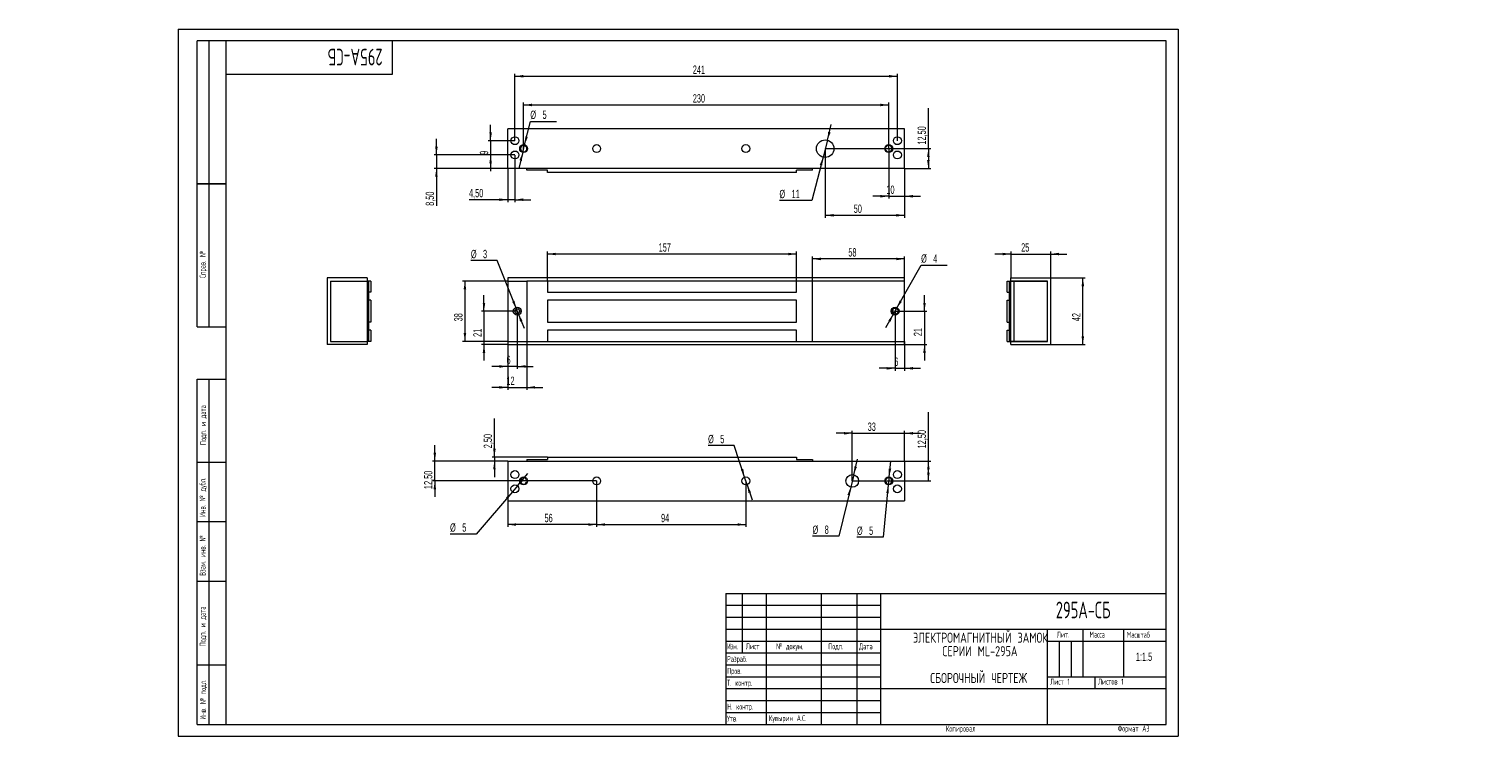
# Model space of a CAD drawing. Header units: millimetres. Extents: x -63 to 548, y -3 to 297.
import ezdxf

# ---------------------------------------------------------------- set-up
doc = ezdxf.new("R2010")
doc.units = ezdxf.units.MM
doc.layers.add('ОСЕВЫЕ', color=7, linetype='Continuous')
doc.styles.add('SLDTEXTSTYLE0', font='TXT', dxfattribs={"width": 0.605})
doc.styles.add('SLDTEXTSTYLE1', font='TXT', dxfattribs={"width": 0.605, "bigfont": 'bigfont'})
doc.styles.add('SLDTEXTSTYLE2', font='TXT', dxfattribs={"width": 0.55152, "bigfont": 'bigfont'})
doc.styles.add('SLDTEXTSTYLE3', font='TXT', dxfattribs={"width": 0.7, "bigfont": 'bigfont'})
doc.dimstyles.new('SLDDIMSTYLE0', dxfattribs={"dimtxt": 3.5, "dimasz": 3.5, "dimexe": 0, "dimexo": 0.0625, "dimgap": 0.875, "dimtad": 2, "dimlfac": 1.5, "dimrnd": 1e-09, "dimzin": 12, "dimdsep": 46, "dimtxsty": 'SLDTEXTSTYLE0', "dimsah": 1, "dimcen": 0.09, "dimadec": 0, "dimazin": 3, "dimtfac": 1, "dimtdec": 3, "dimtmove": 0, "dimatfit": 0, "dimfxl": 0, "dimfrac": 2, "dimtolj": 1, "dimtzin": 12, "dimarcsym": 0})
doc.dimstyles.new('SLDDIMSTYLE1', dxfattribs={"dimtxt": 3.5, "dimasz": 3.5, "dimexe": 0, "dimexo": 0.0625, "dimgap": 0.875, "dimtad": 2, "dimlfac": 1.5, "dimrnd": 1e-09, "dimzin": 12, "dimdsep": 46, "dimtxsty": 'SLDTEXTSTYLE0', "dimsah": 1, "dimcen": 0.09, "dimadec": 0, "dimazin": 3, "dimtfac": 1, "dimtdec": 3, "dimtofl": 0, "dimtmove": 0, "dimatfit": 3, "dimfxl": 0, "dimfrac": 2, "dimtolj": 1, "dimtzin": 12, "dimarcsym": 0})
doc.dimstyles.new('SLDDIMSTYLE2', dxfattribs={"dimtxt": 3.5, "dimasz": 3.5, "dimexe": 0, "dimexo": 0.0625, "dimgap": 0.875, "dimtad": 0, "dimtih": 1, "dimtoh": 1, "dimlfac": 1.5, "dimrnd": 1e-09, "dimzin": 12, "dimdsep": 46, "dimtxsty": 'SLDTEXTSTYLE0', "dimsah": 1, "dimcen": 0, "dimadec": 0, "dimazin": 3, "dimtfac": 1, "dimtdec": 3, "dimtmove": 0, "dimatfit": 3, "dimfxl": 0, "dimfrac": 2, "dimtolj": 1, "dimtzin": 12, "dimarcsym": 0})

# ---------------------------------------------------------------- blocks, each defined once
blk = doc.blocks.new('SW_NOTE_0')
at = {"color": 0, "linetype": 'Continuous', "lineweight": 0, "attachment_point": 2, "style": 'SLDTEXTSTYLE3'}
for s, insert, char_height in [('\\M+1845E\\M+1844C\\M+18445\\M+1844B\\M+18453\\M+18451\\M+1844F\\M+1844D\\M+18440\\M+18443\\M+1844E\\M+18449\\M+18453\\M+1844E\\M+1845C\\M+1844A \\M+18448\\M+18440\\M+1844D\\M+1844F\\M+1844B', (29.57, 5.46), 4.23333), ('\\M+18452\\M+18445\\M+18451\\M+18449\\M+18449 ML-295\\M+18440', (29.37, -0.19), 4.2333), ('\\M+18452\\M+18441\\M+1844F\\M+18451\\M+1844F\\M+18458\\M+1844E\\M+1845C\\M+1844A \\M+18458\\M+18445\\M+18451\\M+18453\\M+18445\\M+18447', (28.83, -11.48), 4.23333)]:
    blk.add_mtext(s, dxfattribs=dict(at, insert=insert, char_height=char_height))
blk = doc.blocks.new('_D')
at = {"color": 7, "linetype": 'Continuous', "lineweight": 0}
for p, q in [((138.41, 165.85), (138.41, 145.53)), ((146.41, 165.85), (146.41, 145.53)), ((138.41, 146.53), (131.68, 146.53)), ((138.41, 146.53), (146.41, 146.53)), ((146.41, 146.53), (153.14, 146.53))]:
    blk.add_line(p, q, dxfattribs=at)
for points in [[(138.41, 146.53), (134.91, 147.06), (134.91, 145.99)], [(146.41, 146.53), (149.91, 145.99), (149.91, 147.06)]]:
    blk.add_solid(points, dxfattribs=at)
at = {"color": 7, "linetype": 'Continuous', "lineweight": 0, "insert": (137.83, 151.04, -9.1), "char_height": 3.5, "attachment_point": 1, "style": 'SLDTEXTSTYLE0'}
blk.add_mtext('12', dxfattribs=at)
blk = doc.blocks.new('_D_1')
at = {"color": 7, "linetype": 'Continuous', "lineweight": 0}
for p, q in [((138.4, 191.19), (119.41, 191.19)), ((120.41, 191.19), (120.41, 165.86)), ((138.4, 165.86), (119.41, 165.86))]:
    blk.add_line(p, q, dxfattribs=at)
for points in [[(120.41, 191.19), (119.87, 187.69), (120.95, 187.69)], [(120.41, 165.86), (120.95, 169.36), (119.87, 169.36)]]:
    blk.add_solid(points, dxfattribs=at)
at = {"color": 7, "linetype": 'Continuous', "lineweight": 0, "insert": (115.9, 174.24, -9.1), "char_height": 3.5, "attachment_point": 1, "rotation": 90, "style": 'SLDTEXTSTYLE0'}
blk.add_mtext('38', dxfattribs=at)
blk = doc.blocks.new('_D_2')
at = {"color": 7, "linetype": 'Continuous', "lineweight": 0}
for p, q in [((142.41, 178.52), (142.41, 154.32)), ((138.41, 165.85), (138.41, 154.32)), ((138.41, 155.32), (131.68, 155.32)), ((142.41, 155.32), (138.41, 155.32)), ((142.41, 155.32), (149.14, 155.32))]:
    blk.add_line(p, q, dxfattribs=at)
for points in [[(138.41, 155.32), (134.91, 155.86), (134.91, 154.78)], [(142.41, 155.32), (145.91, 154.78), (145.91, 155.86)]]:
    blk.add_solid(points, dxfattribs=at)
at = {"color": 7, "linetype": 'Continuous', "lineweight": 0, "insert": (137.87, 159.83, -9.1), "char_height": 3.5, "attachment_point": 1, "style": 'SLDTEXTSTYLE0'}
blk.add_mtext('6', dxfattribs=at)
blk = doc.blocks.new('_D_3')
at = {"color": 7, "linetype": 'Continuous', "lineweight": 0}
for p, q in [((128.41, 178.53), (128.41, 185.26)), ((142.4, 178.53), (127.41, 178.53)), ((128.41, 178.53), (128.41, 164.53)), ((138.4, 164.53), (127.41, 164.53)), ((128.41, 164.53), (128.41, 157.79))]:
    blk.add_line(p, q, dxfattribs=at)
for points in [[(128.41, 178.53), (128.95, 182.03), (127.87, 182.03)], [(128.41, 164.53), (127.87, 161.03), (128.95, 161.03)]]:
    blk.add_solid(points, dxfattribs=at)
at = {"color": 7, "linetype": 'Continuous', "lineweight": 0, "insert": (123.9, 167.71, -9.1), "char_height": 3.5, "attachment_point": 1, "rotation": 90, "style": 'SLDTEXTSTYLE0'}
blk.add_mtext('21', dxfattribs=at)
blk = doc.blocks.new('_D_4')
at = {"color": 7, "linetype": 'Continuous', "lineweight": 0}
for p, q in [((155.08, 191.2), (155.08, 203.53)), ((259.74, 202.53), (155.08, 202.53)), ((259.74, 191.2), (259.74, 203.53))]:
    blk.add_line(p, q, dxfattribs=at)
for points in [[(155.08, 202.53), (158.58, 201.99), (158.58, 203.06)], [(259.74, 202.53), (256.24, 203.06), (256.24, 201.99)]]:
    blk.add_solid(points, dxfattribs=at)
at = {"color": 7, "linetype": 'Continuous', "lineweight": 0, "insert": (201.79, 207.04, -9.1), "char_height": 3.5, "attachment_point": 1, "style": 'SLDTEXTSTYLE0'}
blk.add_mtext('157', dxfattribs=at)
blk = doc.blocks.new('_D_5')
at = {"color": 7, "linetype": 'Continuous', "lineweight": 0}
for p, q in [((266.41, 191.2), (266.41, 201.47)), ((305.08, 200.47), (266.41, 200.47)), ((305.08, 191.2), (305.08, 201.47))]:
    blk.add_line(p, q, dxfattribs=at)
for points in [[(266.41, 200.47), (269.91, 199.93), (269.91, 201)], [(305.08, 200.47), (301.58, 201), (301.58, 199.93)]]:
    blk.add_solid(points, dxfattribs=at)
at = {"color": 7, "linetype": 'Continuous', "lineweight": 0, "insert": (281.46, 204.98, -9.1), "char_height": 3.5, "attachment_point": 1, "style": 'SLDTEXTSTYLE0'}
blk.add_mtext('58', dxfattribs=at)
blk = doc.blocks.new('_D_6')
at = {"color": 7, "linetype": 'Continuous', "lineweight": 0}
for p, q in [((301.08, 178.52), (301.08, 153.53)), ((305.08, 165.85), (305.08, 153.53)), ((301.08, 154.53), (294.34, 154.53)), ((301.08, 154.53), (305.08, 154.53)), ((305.08, 154.53), (311.81, 154.53))]:
    blk.add_line(p, q, dxfattribs=at)
for points in [[(301.08, 154.53), (297.58, 155.06), (297.58, 153.99)], [(305.08, 154.53), (308.58, 153.99), (308.58, 155.06)]]:
    blk.add_solid(points, dxfattribs=at)
at = {"color": 7, "linetype": 'Continuous', "lineweight": 0, "insert": (300.73, 159.04, -9.1), "char_height": 3.5, "attachment_point": 1, "style": 'SLDTEXTSTYLE0'}
blk.add_mtext('6', dxfattribs=at)
blk = doc.blocks.new('_D_7')
at = {"color": 7, "linetype": 'Continuous', "lineweight": 0}
for p, q in [((313.44, 178.53), (313.44, 185.26)), ((301.09, 178.53), (314.44, 178.53)), ((313.44, 178.53), (313.44, 164.53)), ((305.09, 164.53), (314.44, 164.53)), ((313.44, 164.53), (313.44, 157.79))]:
    blk.add_line(p, q, dxfattribs=at)
for points in [[(313.44, 178.53), (313.98, 182.03), (312.9, 182.03)], [(313.44, 164.53), (312.9, 161.03), (313.98, 161.03)]]:
    blk.add_solid(points, dxfattribs=at)
at = {"color": 7, "linetype": 'Continuous', "lineweight": 0, "insert": (308.93, 168.04, -9.1), "char_height": 3.5, "attachment_point": 1, "rotation": 90, "style": 'SLDTEXTSTYLE0'}
blk.add_mtext('21', dxfattribs=at)
blk = doc.blocks.new('_D_8')
at = {"color": 7, "linetype": 'Continuous', "lineweight": 0}
for p, q in [((133.9, 199.75), (122.92, 199.75)), ((142.04, 179.45), (133.9, 199.75)), ((142.78, 177.6), (142.04, 179.45)), ((142.78, 177.6), (145.28, 171.35))]:
    blk.add_line(p, q, dxfattribs=at)
for points in [[(142.04, 179.45), (141.23, 182.9), (140.23, 182.5)], [(142.78, 177.6), (143.58, 174.15), (144.58, 174.55)]]:
    blk.add_solid(points, dxfattribs=at)
at = {"color": 7, "linetype": 'Continuous', "lineweight": 0, "char_height": 3.5, "attachment_point": 1, "style": 'SLDTEXTSTYLE0'}
for s, insert in [('%%c', (122.92, 204.27, -9.1)), ('3', (128.02, 204.28, -9.1))]:
    blk.add_mtext(s, dxfattribs=dict(at, insert=insert))
blk = doc.blocks.new('_D_9')
at = {"color": 7, "linetype": 'Continuous', "lineweight": 0}
for p, q in [((301.73, 179.69), (312.02, 197.87)), ((312.02, 197.87), (323.01, 197.87)), ((300.42, 177.37), (297.1, 171.51)), ((300.42, 177.37), (301.73, 179.69))]:
    blk.add_line(p, q, dxfattribs=at)
for points in [[(300.42, 177.37), (298.23, 174.58), (299.16, 174.05)], [(301.73, 179.69), (303.92, 182.47), (302.99, 183)]]:
    blk.add_solid(points, dxfattribs=at)
at = {"color": 7, "linetype": 'Continuous', "lineweight": 0, "char_height": 3.5, "attachment_point": 1, "style": 'SLDTEXTSTYLE0'}
for s, insert in [('%%c', (312.03, 202.39, -9.1)), ('4', (317.13, 202.4, -9.1))]:
    blk.add_mtext(s, dxfattribs=dict(at, insert=insert))
blk = doc.blocks.new('_D_10')
at = {"color": 7, "linetype": 'Continuous', "lineweight": 0}
for p, q in [((108.43, 244.12), (108.43, 250.85)), ((141.4, 244.12), (107.43, 244.12)), ((138.4, 238.46), (107.43, 238.46)), ((108.43, 244.12), (108.43, 238.46)), ((108.43, 238.46), (108.43, 222.78))]:
    blk.add_line(p, q, dxfattribs=at)
for points in [[(108.43, 244.12), (108.97, 247.62), (107.89, 247.62)], [(108.43, 238.46), (107.89, 234.96), (108.97, 234.96)]]:
    blk.add_solid(points, dxfattribs=at)
at = {"color": 7, "linetype": 'Continuous', "lineweight": 0, "insert": (103.92, 222.78, 0.07), "char_height": 3.5, "attachment_point": 1, "rotation": 90, "style": 'SLDTEXTSTYLE0'}
blk.add_mtext('8,50', dxfattribs=at)
blk = doc.blocks.new('_D_11')
at = {"color": 7, "linetype": 'Continuous', "lineweight": 0}
for p, q in [((138.41, 238.45), (138.41, 224.35)), ((141.41, 244.11), (141.41, 224.35)), ((138.41, 225.35), (122.13, 225.35)), ((141.41, 225.35), (138.41, 225.35)), ((141.41, 225.35), (148.14, 225.35))]:
    blk.add_line(p, q, dxfattribs=at)
for points in [[(138.41, 225.35), (134.91, 225.89), (134.91, 224.81)], [(141.41, 225.35), (144.91, 224.81), (144.91, 225.89)]]:
    blk.add_solid(points, dxfattribs=at)
at = {"color": 7, "linetype": 'Continuous', "lineweight": 0, "insert": (122.13, 229.86, 0.07), "char_height": 3.5, "attachment_point": 1, "style": 'SLDTEXTSTYLE0'}
blk.add_mtext('4,50', dxfattribs=at)
blk = doc.blocks.new('_D_12')
at = {"color": 7, "linetype": 'Continuous', "lineweight": 0}
for p, q in [((131.2, 250.12), (131.2, 256.85)), ((141.4, 250.12), (130.2, 250.12)), ((131.2, 250.12), (131.2, 244.12)), ((141.4, 244.12), (130.2, 244.12)), ((131.2, 244.12), (131.2, 237.39))]:
    blk.add_line(p, q, dxfattribs=at)
for points in [[(131.2, 250.12), (131.74, 253.62), (130.66, 253.62)], [(131.2, 244.12), (130.66, 240.62), (131.74, 240.62)]]:
    blk.add_solid(points, dxfattribs=at)
at = {"color": 7, "linetype": 'Continuous', "lineweight": 0, "insert": (126.69, 244.24, 0.07), "char_height": 3.5, "attachment_point": 1, "rotation": 90, "style": 'SLDTEXTSTYLE0'}
blk.add_mtext('9', dxfattribs=at)
blk = doc.blocks.new('_D_13')
at = {"color": 7, "linetype": 'Continuous', "lineweight": 0}
for p, q in [((141.41, 250.13), (141.41, 278.18)), ((141.41, 277.18), (302.08, 277.18)), ((302.08, 250.13), (302.08, 278.18))]:
    blk.add_line(p, q, dxfattribs=at)
for points in [[(141.41, 277.18), (144.91, 276.65), (144.91, 277.72)], [(302.08, 277.18), (298.58, 277.72), (298.58, 276.65)]]:
    blk.add_solid(points, dxfattribs=at)
at = {"color": 7, "linetype": 'Continuous', "lineweight": 0, "insert": (216.13, 281.7, 0.07), "char_height": 3.5, "attachment_point": 1, "style": 'SLDTEXTSTYLE0'}
blk.add_mtext('241', dxfattribs=at)
blk = doc.blocks.new('_D_14')
at = {"color": 7, "linetype": 'Continuous', "lineweight": 0}
for p, q in [((298.41, 246.78), (298.41, 225.79)), ((305.08, 238.45), (305.08, 225.79)), ((298.41, 226.79), (291.68, 226.79)), ((298.41, 226.79), (305.08, 226.79)), ((305.08, 226.79), (311.81, 226.79))]:
    blk.add_line(p, q, dxfattribs=at)
for points in [[(298.41, 226.79), (294.91, 227.33), (294.91, 226.25)], [(305.08, 226.79), (308.58, 226.25), (308.58, 227.33)]]:
    blk.add_solid(points, dxfattribs=at)
at = {"color": 7, "linetype": 'Continuous', "lineweight": 0, "insert": (297.43, 231.3, 0.07), "char_height": 3.5, "attachment_point": 1, "style": 'SLDTEXTSTYLE0'}
blk.add_mtext('10', dxfattribs=at)
blk = doc.blocks.new('_D_15')
at = {"color": 7, "linetype": 'Continuous', "lineweight": 0}
for p, q in [((271.74, 246.78), (271.74, 217.79)), ((305.08, 238.45), (305.08, 217.79)), ((271.74, 218.79), (305.08, 218.79))]:
    blk.add_line(p, q, dxfattribs=at)
for points in [[(271.74, 218.79), (275.24, 218.25), (275.24, 219.33)], [(305.08, 218.79), (301.58, 219.33), (301.58, 218.25)]]:
    blk.add_solid(points, dxfattribs=at)
at = {"color": 7, "linetype": 'Continuous', "lineweight": 0, "insert": (283.72, 223.3, 0.07), "char_height": 3.5, "attachment_point": 1, "style": 'SLDTEXTSTYLE0'}
blk.add_mtext('50', dxfattribs=at)
blk = doc.blocks.new('_D_16')
at = {"color": 7, "linetype": 'Continuous', "lineweight": 0}
for p, q in [((315.08, 246.79), (315.08, 263.73)), ((271.75, 246.79), (316.08, 246.79)), ((315.08, 246.79), (315.08, 238.46)), ((305.09, 238.46), (316.08, 238.46))]:
    blk.add_line(p, q, dxfattribs=at)
for points in [[(315.08, 246.79), (314.54, 243.29), (315.61, 243.29)], [(315.08, 238.46), (315.61, 241.96), (314.54, 241.96)]]:
    blk.add_solid(points, dxfattribs=at)
at = {"color": 7, "linetype": 'Continuous', "lineweight": 0, "insert": (310.56, 248.49, 0.07), "char_height": 3.5, "attachment_point": 1, "rotation": 90, "style": 'SLDTEXTSTYLE0'}
blk.add_mtext('12,50', dxfattribs=at)
blk = doc.blocks.new('_D_17')
at = {"color": 7, "linetype": 'Continuous', "lineweight": 0}
for p, q in [((145.08, 246.8), (145.08, 266.12)), ((145.08, 265.12), (298.41, 265.12)), ((298.41, 246.8), (298.41, 266.12))]:
    blk.add_line(p, q, dxfattribs=at)
for points in [[(145.08, 265.12), (148.58, 264.59), (148.58, 265.66)], [(298.41, 265.12), (294.91, 265.66), (294.91, 264.59)]]:
    blk.add_solid(points, dxfattribs=at)
at = {"color": 7, "linetype": 'Continuous', "lineweight": 0, "insert": (216.13, 269.64, 0.07), "char_height": 3.5, "attachment_point": 1, "style": 'SLDTEXTSTYLE0'}
blk.add_mtext('230', dxfattribs=at)
blk = doc.blocks.new('_D_18')
at = {"color": 7, "linetype": 'Continuous', "lineweight": 0}
for p, q in [((272.65, 250.34), (274.31, 256.87)), ((272.65, 250.34), (270.84, 243.24)), ((270.84, 243.24), (266.18, 224.96)), ((266.18, 224.96), (252.52, 224.96))]:
    blk.add_line(p, q, dxfattribs=at)
for points in [[(272.65, 250.34), (274.03, 253.6), (272.99, 253.87)], [(270.84, 243.24), (269.45, 239.98), (270.49, 239.71)]]:
    blk.add_solid(points, dxfattribs=at)
at = {"color": 7, "linetype": 'Continuous', "lineweight": 0, "char_height": 3.5, "attachment_point": 1, "style": 'SLDTEXTSTYLE0'}
for s, insert in [('%%c', (252.52, 229.48, 0.07)), ('11', (257.63, 229.49, 0.07))]:
    blk.add_mtext(s, dxfattribs=dict(at, insert=insert))
blk = doc.blocks.new('_D_19')
at = {"color": 7, "linetype": 'Continuous', "lineweight": 0}
for p, q in [((145.47, 248.41), (147.9, 258.25)), ((147.9, 258.25), (158.89, 258.25)), ((144.68, 245.17), (143.07, 238.64)), ((144.68, 245.17), (145.47, 248.41))]:
    blk.add_line(p, q, dxfattribs=at)
for points in [[(145.47, 248.41), (146.83, 251.68), (145.79, 251.94)], [(144.68, 245.17), (143.32, 241.9), (144.36, 241.65)]]:
    blk.add_solid(points, dxfattribs=at)
at = {"color": 7, "linetype": 'Continuous', "lineweight": 0, "char_height": 3.5, "attachment_point": 1, "style": 'SLDTEXTSTYLE0'}
for s, insert in [('%%c', (147.9, 262.76, 0.07)), ('5', (153, 262.77, 0.07))]:
    blk.add_mtext(s, dxfattribs=dict(at, insert=insert))
blk = doc.blocks.new('_D_20')
at = {"color": 7, "linetype": 'Continuous', "lineweight": 0}
for p, q in [((175.74, 107.23), (175.74, 87.91)), ((138.41, 98.9), (138.41, 87.91)), ((175.74, 88.91), (138.41, 88.91))]:
    blk.add_line(p, q, dxfattribs=at)
for points in [[(138.41, 88.91), (141.91, 88.37), (141.91, 89.45)], [(175.74, 88.91), (172.24, 89.45), (172.24, 88.37)]]:
    blk.add_solid(points, dxfattribs=at)
at = {"color": 7, "linetype": 'Continuous', "lineweight": 0, "insert": (153.85, 93.42, 0.07), "char_height": 3.5, "attachment_point": 1, "style": 'SLDTEXTSTYLE0'}
blk.add_mtext('56', dxfattribs=at)
blk = doc.blocks.new('_D_21')
at = {"color": 7, "linetype": 'Continuous', "lineweight": 0}
for p, q in [((107.76, 115.57), (107.76, 122.31)), ((138.4, 115.57), (106.76, 115.57)), ((107.76, 107.24), (107.76, 115.57)), ((175.73, 107.24), (106.76, 107.24)), ((107.76, 107.24), (107.76, 100.51))]:
    blk.add_line(p, q, dxfattribs=at)
for points in [[(107.76, 115.57), (108.29, 119.07), (107.22, 119.07)], [(107.76, 107.24), (107.22, 103.74), (108.29, 103.74)]]:
    blk.add_solid(points, dxfattribs=at)
at = {"color": 7, "linetype": 'Continuous', "lineweight": 0, "insert": (103.24, 103.82, 0.07), "char_height": 3.5, "attachment_point": 1, "rotation": 90, "style": 'SLDTEXTSTYLE0'}
blk.add_mtext('12,50', dxfattribs=at)
blk = doc.blocks.new('_D_22')
at = {"color": 7, "linetype": 'Continuous', "lineweight": 0}
for p, q in [((175.74, 107.23), (175.74, 87.91)), ((238.41, 107.23), (238.41, 87.91)), ((175.74, 88.91), (238.41, 88.91))]:
    blk.add_line(p, q, dxfattribs=at)
for points in [[(175.74, 88.91), (179.24, 88.37), (179.24, 89.45)], [(238.41, 88.91), (234.91, 89.45), (234.91, 88.37)]]:
    blk.add_solid(points, dxfattribs=at)
at = {"color": 7, "linetype": 'Continuous', "lineweight": 0, "insert": (202.8, 93.42, 0.07), "char_height": 3.5, "attachment_point": 1, "style": 'SLDTEXTSTYLE0'}
blk.add_mtext('94', dxfattribs=at)
blk = doc.blocks.new('_D_23')
at = {"color": 7, "linetype": 'Continuous', "lineweight": 0}
for p, q in [((283.08, 107.25), (283.08, 128.24)), ((305.08, 115.58), (305.08, 128.24)), ((283.08, 127.24), (276.34, 127.24)), ((283.08, 127.24), (305.08, 127.24)), ((305.08, 127.24), (311.81, 127.24))]:
    blk.add_line(p, q, dxfattribs=at)
for points in [[(283.08, 127.24), (279.58, 127.78), (279.58, 126.7)], [(305.08, 127.24), (308.58, 126.7), (308.58, 127.78)]]:
    blk.add_solid(points, dxfattribs=at)
at = {"color": 7, "linetype": 'Continuous', "lineweight": 0, "insert": (289.58, 131.75, 0.07), "char_height": 3.5, "attachment_point": 1, "style": 'SLDTEXTSTYLE0'}
blk.add_mtext('33', dxfattribs=at)
blk = doc.blocks.new('_D_24')
at = {"color": 7, "linetype": 'Continuous', "lineweight": 0}
for p, q in [((315.08, 115.57), (315.08, 136.16)), ((305.09, 115.57), (316.08, 115.57)), ((315.08, 107.24), (315.08, 115.57)), ((283.09, 107.24), (316.08, 107.24))]:
    blk.add_line(p, q, dxfattribs=at)
for points in [[(315.08, 115.57), (314.54, 112.07), (315.61, 112.07)], [(315.08, 107.24), (315.61, 110.74), (314.54, 110.74)]]:
    blk.add_solid(points, dxfattribs=at)
at = {"color": 7, "linetype": 'Continuous', "lineweight": 0, "insert": (310.56, 120.92, 0.07), "char_height": 3.5, "attachment_point": 1, "rotation": 90, "style": 'SLDTEXTSTYLE0'}
blk.add_mtext('12,50', dxfattribs=at)
blk = doc.blocks.new('_D_25')
at = {"color": 7, "linetype": 'Continuous', "lineweight": 0}
for p, q in [((283.71, 109.83), (285.3, 116.37)), ((282.44, 104.65), (277.4, 83.97)), ((283.71, 109.83), (282.44, 104.65)), ((277.4, 83.97), (266.41, 83.97))]:
    blk.add_line(p, q, dxfattribs=at)
for points in [[(283.71, 109.83), (285.06, 113.1), (284.01, 113.36)], [(282.44, 104.65), (281.09, 101.38), (282.14, 101.12)]]:
    blk.add_solid(points, dxfattribs=at)
at = {"color": 7, "linetype": 'Continuous', "lineweight": 0, "char_height": 3.5, "attachment_point": 1, "style": 'SLDTEXTSTYLE0'}
for s, insert in [('%%c', (266.41, 88.48, 0.07)), ('8', (271.51, 88.49, 0.07))]:
    blk.add_mtext(s, dxfattribs=dict(at, insert=insert))
blk = doc.blocks.new('_D_26')
at = {"color": 7, "linetype": 'Continuous', "lineweight": 0}
for p, q in [((233.54, 122.05), (222.55, 122.05)), ((237.89, 108.82), (233.54, 122.05)), ((238.93, 105.66), (237.89, 108.82)), ((238.93, 105.66), (241.03, 99.26))]:
    blk.add_line(p, q, dxfattribs=at)
for points in [[(237.89, 108.82), (237.31, 112.32), (236.28, 111.98)], [(238.93, 105.66), (239.51, 102.16), (240.53, 102.5)]]:
    blk.add_solid(points, dxfattribs=at)
at = {"color": 7, "linetype": 'Continuous', "lineweight": 0, "char_height": 3.5, "attachment_point": 1, "style": 'SLDTEXTSTYLE0'}
for s, insert in [('%%c', (222.55, 126.56, 0.07)), ('5', (227.65, 126.57, 0.07))]:
    blk.add_mtext(s, dxfattribs=dict(at, insert=insert))
blk = doc.blocks.new('_D_27')
at = {"color": 7, "linetype": 'Continuous', "lineweight": 0}
for p, q in [((132.79, 117.24), (132.79, 133.52)), ((155.07, 117.24), (131.79, 117.24)), ((132.79, 117.24), (132.79, 115.57)), ((138.4, 115.57), (131.79, 115.57)), ((132.79, 115.57), (132.79, 108.84))]:
    blk.add_line(p, q, dxfattribs=at)
for points in [[(132.79, 117.24), (133.33, 120.74), (132.26, 120.74)], [(132.79, 115.57), (132.26, 112.07), (133.33, 112.07)]]:
    blk.add_solid(points, dxfattribs=at)
at = {"color": 7, "linetype": 'Continuous', "lineweight": 0, "insert": (128.28, 120.96, 0.07), "char_height": 3.5, "attachment_point": 1, "rotation": 90, "style": 'SLDTEXTSTYLE0'}
blk.add_mtext('2,50', dxfattribs=at)
blk = doc.blocks.new('_D_28')
at = {"color": 7, "linetype": 'Continuous', "lineweight": 0}
for p, q in [((142.49, 105.17), (146.86, 110.29)), ((142.49, 105.17), (140.33, 102.64)), ((140.33, 102.64), (125.17, 84.9)), ((125.17, 84.9), (114.18, 84.9))]:
    blk.add_line(p, q, dxfattribs=at)
for points in [[(142.49, 105.17), (145.17, 107.49), (144.36, 108.19)], [(140.33, 102.64), (137.64, 100.33), (138.46, 99.63)]]:
    blk.add_solid(points, dxfattribs=at)
at = {"color": 7, "linetype": 'Continuous', "lineweight": 0, "char_height": 3.5, "attachment_point": 1, "style": 'SLDTEXTSTYLE0'}
for s, insert in [('%%c', (114.18, 89.42, 0.07)), ('5', (119.29, 89.43, 0.07))]:
    blk.add_mtext(s, dxfattribs=dict(at, insert=insert))
blk = doc.blocks.new('_D_29')
at = {"color": 7, "linetype": 'Continuous', "lineweight": 0}
for p, q in [((298.57, 108.9), (299.24, 115.6)), ((298.24, 105.58), (296.05, 83.56)), ((298.57, 108.9), (298.24, 105.58)), ((296.05, 83.56), (285.07, 83.56))]:
    blk.add_line(p, q, dxfattribs=at)
for points in [[(298.57, 108.9), (299.46, 112.33), (298.38, 112.44)], [(298.24, 105.58), (297.36, 102.15), (298.43, 102.05)]]:
    blk.add_solid(points, dxfattribs=at)
at = {"color": 7, "linetype": 'Continuous', "lineweight": 0, "char_height": 3.5, "attachment_point": 1, "style": 'SLDTEXTSTYLE0'}
for s, insert in [('%%c', (285.07, 88.07, 0.07)), ('5', (290.17, 88.08, 0.07))]:
    blk.add_mtext(s, dxfattribs=dict(at, insert=insert))
blk = doc.blocks.new('_D_30')
at = {"color": 7, "linetype": 'Continuous', "lineweight": 0}
for p, q in [((349.78, 202.53), (343.05, 202.53)), ((349.78, 192.54), (349.78, 203.53)), ((349.78, 202.53), (366.44, 202.53)), ((366.44, 192.54), (366.44, 203.53)), ((366.44, 202.53), (373.17, 202.53))]:
    blk.add_line(p, q, dxfattribs=at)
for points in [[(349.78, 202.53), (346.28, 203.06), (346.28, 201.99)], [(366.44, 202.53), (369.94, 201.99), (369.94, 203.06)]]:
    blk.add_solid(points, dxfattribs=at)
at = {"color": 7, "linetype": 'Continuous', "lineweight": 0, "insert": (354.04, 207.04, 0.07), "char_height": 3.5, "attachment_point": 1, "style": 'SLDTEXTSTYLE0'}
blk.add_mtext('25', dxfattribs=at)
blk = doc.blocks.new('_D_31')
at = {"color": 7, "linetype": 'Continuous', "lineweight": 0}
for p, q in [((366.45, 192.53), (380.94, 192.53)), ((379.94, 164.53), (379.94, 192.53)), ((366.45, 164.53), (380.94, 164.53))]:
    blk.add_line(p, q, dxfattribs=at)
for points in [[(379.94, 192.53), (379.4, 189.03), (380.48, 189.03)], [(379.94, 164.53), (380.48, 168.03), (379.4, 168.03)]]:
    blk.add_solid(points, dxfattribs=at)
at = {"color": 7, "linetype": 'Continuous', "lineweight": 0, "insert": (375.43, 174.33, 0.07), "char_height": 3.5, "attachment_point": 1, "rotation": 90, "style": 'SLDTEXTSTYLE0'}
blk.add_mtext('42', dxfattribs=at)

msp = doc.modelspace()

# ---------------------------------------------------------------- linework, layer by layer
at = {"color": 7, "linetype": 'Continuous', "lineweight": 15}
for p, q in [((8, 172), (8, 292)), ((20, 292), (8, 292)), ((8, 172), (8, 292)), ((13, 172), (13, 292)), ((13, 172), (13, 292)), ((20, 292), (20, 5)), ((415, 292), (20, 292)), ((20, 292), (20, 5)), ((90, 278), (90, 292)), ((415, 5), (415, 292)), ((20, 278), (90, 278)), ((138.4085, 238.4575), (138.4085, 255.1241)), ((305.0752, 255.1241), (138.4085, 255.1241)), ((305.0752, 238.4575), (305.0752, 255.1241)), ((146.4085, 247.401), (146.4085, 247.7908)), ((146.4085, 245.7908), (146.4085, 247.7908)), ((146.4085, 245.7908), (146.4085, 246.1805)), ((297.0752, 247.7908), (297.0752, 247.401)), ((297.0752, 246.1805), (297.0752, 245.7908)), ((305.0752, 238.4575), (138.4085, 238.4575)), ((146.4085, 237.7908), (146.4085, 238.4575)), ((266.4085, 237.7908), (266.4085, 238.4575)), ((155.0752, 237.7908), (146.4085, 237.7908)), ((155.0752, 236.7908), (155.0752, 237.7908)), ((259.7419, 236.7908), (155.0752, 236.7908)), ((259.7419, 236.7908), (259.7419, 237.7908)), ((266.4085, 237.7908), (259.7419, 237.7908)), ((8, 232), (20, 232)), ((20, 232), (8, 232)), ((62.6149, 192.5256), (62.6149, 164.5256)), ((79.2815, 192.5256), (62.6149, 192.5256)), ((63.9482, 191.1923), (79.2815, 191.1923)), ((63.9482, 191.1923), (63.9482, 165.8589)), ((79.2815, 192.5256), (79.2815, 191.1923)), ((79.2815, 191.1923), (79.2815, 165.8589)), ((79.9482, 191.1923), (79.2815, 191.1923)), ((79.9482, 191.1923), (79.9482, 165.8589)), ((80.9482, 191.1923), (79.9482, 191.1923)), ((80.9482, 191.1923), (80.9482, 186.5256)), ((305.0752, 192.5256), (138.4085, 192.5256)), ((138.4085, 192.5256), (138.4085, 191.1923)), ((138.4085, 191.1923), (146.4085, 191.1923)), ((138.4085, 191.1923), (138.4085, 165.8589)), ((146.4085, 191.1923), (146.4085, 165.8589)), ((155.0752, 191.1923), (146.4085, 191.1923)), ((155.0752, 191.1923), (155.0752, 186.5256)), ((259.7419, 191.1923), (155.0752, 191.1923)), ((259.7419, 186.5256), (259.7419, 191.1923)), ((266.4085, 191.1923), (259.7419, 191.1923)), ((305.0752, 191.1923), (266.4085, 191.1923)), ((266.4085, 165.8589), (266.4085, 191.1923)), ((305.0752, 191.1923), (305.0752, 192.5256)), ((305.0752, 165.8589), (305.0752, 191.1923)), ((348.1098, 186.5256), (348.1098, 191.1923)), ((348.1098, 191.1923), (349.1098, 191.1923)), ((349.1098, 165.8589), (349.1098, 191.1923)), ((349.1098, 191.1923), (349.7765, 191.1923)), ((349.7765, 191.1923), (349.7765, 192.5256)), ((349.7765, 192.5256), (366.4432, 192.5256)), ((349.7765, 165.8589), (349.7765, 191.1923)), ((349.7765, 191.1923), (351.1098, 191.1923)), ((365.1098, 191.1923), (349.7765, 191.1923)), ((351.1098, 165.8589), (351.1098, 191.1923)), ((351.1098, 191.1923), (365.1098, 191.1923)), ((365.1098, 165.8589), (365.1098, 191.1923)), ((366.4432, 164.5256), (366.4432, 192.5256)), ((80.9482, 186.5256), (79.9482, 186.5256)), ((155.0752, 186.5256), (259.7419, 186.5256)), ((348.1098, 186.5256), (349.1098, 186.5256)), ((80.9482, 183.1923), (79.9482, 183.1923)), ((80.9482, 183.1923), (80.9482, 173.8589)), ((143.1958, 179.1422), (143.1958, 177.909)), ((155.0752, 183.1923), (155.0752, 173.8589)), ((259.7419, 183.1923), (155.0752, 183.1923)), ((259.7419, 173.8589), (259.7419, 183.1923)), ((300.2879, 177.4495), (300.2879, 179.6017)), ((348.1098, 183.1923), (349.1098, 183.1923)), ((348.1098, 173.8589), (348.1098, 183.1923)), ((8, 172), (20, 172)), ((80.9482, 173.8589), (79.9482, 173.8589)), ((155.0752, 173.8589), (259.7419, 173.8589)), ((348.1098, 173.8589), (349.1098, 173.8589)), ((63.9482, 165.8589), (79.2815, 165.8589)), ((79.9482, 165.8589), (79.2815, 165.8589)), ((79.2815, 165.8589), (79.2815, 164.5256)), ((80.9482, 170.5256), (79.9482, 170.5256)), ((80.9482, 165.8589), (79.9482, 165.8589)), ((80.9482, 170.5256), (80.9482, 165.8589)), ((138.4085, 165.8589), (146.4085, 165.8589)), ((138.4085, 165.8589), (138.4085, 164.5256)), ((146.4085, 165.8589), (155.0752, 165.8589)), ((259.7419, 170.5256), (155.0752, 170.5256)), ((155.0752, 170.5256), (155.0752, 165.8589)), ((155.0752, 165.8589), (259.7419, 165.8589)), ((259.7419, 165.8589), (259.7419, 170.5256)), ((259.7419, 165.8589), (266.4085, 165.8589)), ((266.4085, 165.8589), (305.0752, 165.8589)), ((305.0752, 164.5256), (305.0752, 165.8589)), ((348.1098, 165.8589), (348.1098, 170.5256)), ((348.1098, 170.5256), (349.1098, 170.5256)), ((348.1098, 165.8589), (349.1098, 165.8589)), ((349.1098, 165.8589), (349.7765, 165.8589)), ((349.7765, 165.8589), (351.1098, 165.8589)), ((365.1098, 165.8589), (349.7765, 165.8589)), ((349.7765, 164.5256), (349.7765, 165.8589)), ((351.1098, 165.8589), (365.1098, 165.8589)), ((79.2815, 164.5256), (62.6149, 164.5256)), ((138.4085, 164.5256), (305.0752, 164.5256)), ((349.7765, 164.5256), (366.4432, 164.5256)), ((8, 5), (8, 150)), ((8, 150), (20, 150)), ((13, 5), (13, 150)), ((146.4085, 116.2411), (146.4085, 115.5744)), ((146.4085, 116.2411), (155.0752, 116.2411)), ((155.0752, 117.2411), (155.0752, 116.2411)), ((155.0752, 117.2411), (259.7419, 117.2411)), ((259.7419, 117.2411), (259.7419, 116.2411)), ((259.7419, 116.2411), (266.4085, 116.2411)), ((266.4085, 116.2411), (266.4085, 115.5744)), ((20, 115), (8, 115)), ((138.4085, 115.5744), (138.4085, 98.9078)), ((138.4085, 115.5744), (305.0752, 115.5744)), ((305.0752, 115.5744), (305.0752, 98.9078)), ((146.4085, 108.2411), (146.4085, 107.8514)), ((146.4085, 108.2411), (146.4085, 106.2411)), ((146.4085, 106.6309), (146.4085, 106.2411)), ((297.0752, 107.8514), (297.0752, 108.2411)), ((297.0752, 106.2411), (297.0752, 106.6309)), ((138.4085, 98.9078), (305.0752, 98.9078)), ((20, 90), (8, 90)), ((20, 65), (8, 65)), ((230, 60), (415, 60)), ((230, 60), (230, 5)), ((237, 35), (237, 60)), ((247, 60), (247, 5)), ((270, 60), (270, 5)), ((285, 60), (285, 5)), ((295, 60), (295, 5)), ((295, 45), (415, 45)), ((365, 45), (365, 5)), ((380, 45), (380, 25)), ((397, 45), (397, 25)), ((230, 40), (295, 40)), ((365, 40), (415, 40)), ((230, 35), (295, 35)), ((8, 30), (20, 30)), ((365, 25), (415, 25)), ((385, 25), (385, 20)), ((295, 20), (415, 20)), ((8, 5), (20, 5)), ((20, 5), (415, 5))]:
    msp.add_line(p, q, dxfattribs=at)
at = {"color": 7, "linetype": 'Continuous', "lineweight": 0}
for p, q in [((230, 55), (295, 55)), ((230, 50), (295, 50)), ((230, 45), (295, 45)), ((370, 40), (370, 25)), ((375, 40), (375, 25)), ((230, 30), (295, 30)), ((230, 25), (295, 25)), ((230, 20), (295, 20)), ((230, 15), (295, 15)), ((230, 10), (295, 10))]:
    msp.add_line(p, q, dxfattribs=at)
at = {"color": 7, "linetype": 'Continuous', "lineweight": 15}
for centre, radius in [((141.4085, 250.1241), 1.6667), ((271.7419, 246.7908), 3.6667), ((302.0752, 250.1241), 1.6667), ((141.4085, 244.1241), 1.6667), ((145.0752, 246.7908), 1.6667), ((175.7419, 246.7908), 1.6667), ((238.4085, 246.7908), 1.6667), ((298.4085, 246.7908), 1.6667), ((302.0752, 244.1241), 1.6667), ((142.4085, 178.5256), 1.6667), ((142.4085, 178.5256), 1), ((301.0752, 178.5256), 1.6667), ((301.0752, 178.5256), 1.3333), ((141.4085, 109.9078), 1.6667), ((302.0752, 109.9078), 1.6667), ((141.4085, 103.9078), 1.6667), ((145.0752, 107.2411), 1.6667), ((175.7419, 107.2411), 1.6667), ((238.4085, 107.2411), 1.6667), ((283.0752, 107.2411), 2.6667), ((298.4085, 107.2411), 1.6667), ((302.0752, 103.9078), 1.6667)]:
    msp.add_circle(centre, radius, dxfattribs=at)
for centre, radius, start, end in [((145.0819, 246.7908), 1.3333, 25.8419328, 334.1580672), ((146.3419, 247.401), 0.0667, 205.8419328, 0), ((146.3419, 246.1805), 0.0667, 0, 154.1580672), ((297.1419, 247.401), 0.0667, 180, 334.1580672), ((297.1419, 246.1805), 0.0667, 25.8419328, 180), ((298.4019, 246.7908), 1.3333, 205.8419328, 154.1580672), ((145.0819, 107.2411), 1.3333, 25.8419328, 334.1580672), ((146.3419, 107.8514), 0.0667, 205.8419328, 0), ((146.3419, 106.6309), 0.0667, 0, 154.1580672), ((297.1419, 107.8514), 0.0667, 180, 334.1580672), ((297.1419, 106.6309), 0.0667, 25.8419328, 180), ((298.4019, 107.2411), 1.3333, 205.8419328, 154.1580672)]:
    msp.add_arc(centre, radius, start, end, dxfattribs=at)
for points, knots in [([(141.4091, 178.5229), (141.4101, 178.5763), (141.4117, 178.6587), (141.4338, 178.7377), (141.4415, 178.7655)], [0, 0, 0, 0, 0.64850839, 1, 1, 1, 1]), ([(143.4085, 178.5256), (143.4061, 178.4602), (143.4021, 178.3539), (143.3698, 178.2659), (143.3574, 178.232)], [0, 0, 0, 0, 0.61503342, 1, 1, 1, 1])]:
    msp.add_open_spline(points, degree=3, knots=knots, dxfattribs=at)
at = {"layer": 'ОСЕВЫЕ', "lineweight": 0}
for p, q in [((0, 297), (420, 297)), ((0, 297), (0, 0)), ((420, 297), (420, 0)), ((0, 0), (420, 0))]:
    msp.add_line(p, q, dxfattribs=at)

# ---------------------------------------------------------------- block references
at = {"color": 7, "linetype": 'Continuous', "lineweight": 0}
msp.add_blockref('SW_NOTE_0', (307.3742, 38.0465), dxfattribs=at)

# ---------------------------------------------------------------- texts
at = {"color": 7, "linetype": 'Continuous', "lineweight": 0, "attachment_point": 1, "style": 'SLDTEXTSTYLE1'}
for s, insert, char_height, rotation in [('295\\M+18440-\\M+18452\\M+18441', (85.831, 281.7281), 7, 180), ('\\M+18452\\M+18481\\M+18482\\M+18470\\M+18472. \\M+18782', (9.0011, 192.4526), 2.5, 90), ('\\M+18450\\M+18480\\M+18474\\M+18481. \\M+18479 \\M+18474\\M+18470\\M+18484\\M+18470', (9.1431, 122.3039), 2.5, 90), ('\\M+18449\\M+1847E\\M+18472. \\M+18782 \\M+18474\\M+18485\\M+18471\\M+1847C.', (8.9499, 92.12), 2.5, 90), ('\\M+18442\\M+18478\\M+18470\\M+1847D. \\M+18479\\M+1847E\\M+18472. \\M+18782', (8.9744, 67.3996), 2.5, 90), ('\\M+18450\\M+18480\\M+18474\\M+18481. \\M+18479 \\M+18474\\M+18470\\M+18484\\M+18470', (8.985, 37.7901), 2.5, 90), ('\\M+18449\\M+1847E\\M+18472. \\M+18782 \\M+18481\\M+18480\\M+18474\\M+1847C.', (9.1547, 6.9636), 2.5, 90)]:
    msp.add_mtext(s, dxfattribs=dict(at, insert=insert, char_height=char_height, rotation=rotation))
at = {"color": 7, "linetype": 'Continuous', "lineweight": 0}
for s, insert, char_height, attachment_point, style in [('295\\M+18440-\\M+18452\\M+18441', (368.5901, 56.5385), 7, 1, 'SLDTEXTSTYLE1'), ('\\M+1844C\\M+18479\\M+18484.', (369.0114, 43.9608), 2.5, 1, 'SLDTEXTSTYLE1'), ('\\M+1844D\\M+18470\\M+18483\\M+18483\\M+18470', (382.7638, 43.9608), 2.5, 1, 'SLDTEXTSTYLE1'), ('\\M+1844D\\M+18470\\M+18483\\M+1848A\\M+18484\\M+18470\\M+18471', (398.4256, 43.8629), 2.5, 1, 'SLDTEXTSTYLE1'), ('\\M+18449\\M+18478\\M+1847D.', (230.5388, 39.0023), 2.5, 1, 'SLDTEXTSTYLE2'), ('\\M+1844C\\M+18479\\M+18483\\M+18484', (238.3874, 39.0559), 2.5, 1, 'SLDTEXTSTYLE1'), ('\\M+18782 \\M+18474\\M+18480\\M+1847B\\M+18485\\M+1847D.', (251.1218, 39.0314), 2.5, 1, 'SLDTEXTSTYLE1'), ('\\M+18450\\M+18480\\M+18474\\M+18481.', (273.0399, 39.0278), 2.5, 1, 'SLDTEXTSTYLE1'), ('\\M+18444\\M+18470\\M+18484\\M+18470', (285.9729, 39.0335), 2.5, 1, 'SLDTEXTSTYLE1'), ('\\M+18451\\M+18470\\M+18478\\M+18482\\M+18470\\M+18471.', (230.5158, 33.729), 2.5, 1, 'SLDTEXTSTYLE1'), ('1:1.5', (405.6522, 35.152), 3.5, 2, 'SLDTEXTSTYLE0'), ('\\M+18450\\M+18482\\M+18480\\M+18472.', (230.5567, 28.7027), 2.5, 1, 'SLDTEXTSTYLE1'), ('\\M+18453. \\M+1847B\\M+18480\\M+1847E\\M+18484\\M+18482.', (230.5022, 23.7014), 2.5, 1, 'SLDTEXTSTYLE1'), ('\\M+1844C\\M+18479\\M+18483\\M+18484 1', (366.2372, 24.1587), 2.5, 1, 'SLDTEXTSTYLE1'), ('\\M+1844C\\M+18479\\M+18483\\M+18484\\M+18480\\M+18472 1', (386.2978, 24.2045), 2.5, 1, 'SLDTEXTSTYLE1'), ('\\M+1844E. \\M+1847B\\M+18480\\M+1847E\\M+18484\\M+18482.', (230.5644, 13.7182), 2.5, 1, 'SLDTEXTSTYLE1'), ('\\M+18454\\M+18484\\M+18472.', (230.5506, 8.7001), 2.5, 1, 'SLDTEXTSTYLE1'), ('\\M+1844B\\M+18485\\M+18472\\M+1848D\\M+18482\\M+18479\\M+1847E \\M+18440.\\M+18452.', (248.101, 8.8584), 2.5, 1, 'SLDTEXTSTYLE1'), ('\\M+1844B\\M+18480\\M+18481\\M+18479\\M+18482\\M+18480\\M+18472\\M+18470\\M+1847C', (322.46, 4.4683), 2.5, 1, 'SLDTEXTSTYLE1'), ('\\M+18455\\M+18480\\M+18482\\M+1847D\\M+18470\\M+18484 \\M+184403', (394.6346, 4.4833), 2.5, 1, 'SLDTEXTSTYLE1')]:
    msp.add_mtext(s, dxfattribs=dict(at, insert=insert, char_height=char_height, attachment_point=attachment_point, style=style))

# ---------------------------------------------------------------- dimensions: what is measured, and where the dimension line sits
for base, p1, p2, dimstyle, picture, middle in [((302.0752, 277.1836), (141.4085, 250.1241), (302.0752, 250.1241), 'SLDDIMSTYLE1', '_D_13', (221.7419, 277.1836)), ((298.4085, 265.1241), (145.0752, 246.7908), (298.4085, 246.7908), 'SLDDIMSTYLE1', '_D_17', (221.7419, 265.1241)), ((305.0752, 218.7908), (271.7419, 246.7908), (305.0752, 238.4575), 'SLDDIMSTYLE1', '_D_15', (287.9991, 218.7908)), ((305.0752, 226.7908), (298.4085, 246.7908), (305.0752, 238.4575), 'SLDDIMSTYLE0', '_D_14', (301.7044, 226.7908)), ((138.4085, 225.352), (141.4085, 244.1241), (138.4085, 238.4575), 'SLDDIMSTYLE0', '_D_11', (128.4085, 225.352)), ((155.0752, 202.5256), (259.7419, 191.1923), (155.0752, 191.1923), 'SLDDIMSTYLE1', '_D_4', (207.4085, 202.5256)), ((266.4085, 200.4651), (305.0752, 191.1923), (266.4085, 191.1923), 'SLDDIMSTYLE1', '_D_5', (285.7419, 200.4651)), ((366.4432, 202.5256), (349.7765, 192.5256), (366.4432, 192.5256), 'SLDDIMSTYLE0', '_D_30', (358.3151, 202.5256)), ((138.4085, 155.3197), (142.4085, 178.5256), (138.4085, 165.8589), 'SLDDIMSTYLE0', '_D_2', (140.8155, 155.3197)), ((305.0752, 154.5256), (301.0752, 178.5256), (305.0752, 165.8589), 'SLDDIMSTYLE0', '_D_6', (303.6704, 154.5256)), ((146.4085, 146.5256), (138.4085, 165.8589), (146.4085, 165.8589), 'SLDDIMSTYLE0', '_D', (142.1046, 146.5256)), ((305.0752, 127.2411), (283.0752, 107.2411), (305.0752, 115.5744), 'SLDDIMSTYLE1', '_D_23', (293.8626, 127.2411)), ((138.4085, 88.9078), (175.7419, 107.2411), (138.4085, 98.9078), 'SLDDIMSTYLE1', '_D_20', (158.1258, 88.9078)), ((238.4085, 88.9078), (175.7419, 107.2411), (238.4085, 107.2411), 'SLDDIMSTYLE1', '_D_22', (207.0752, 88.9078))]:
    dim = msp.add_linear_dim(base=base, p1=p1, p2=p2, dimstyle=dimstyle, dxfattribs=at)
    dim.commit()
    dim.dimension.update_dxf_attribs({"geometry": picture, "text_midpoint": middle, "dimtype": 160})
for p1, p2, picture, middle in [((145.4741, 248.409), (144.6763, 245.1726), '_D_19', (153.393, 261.0227)), ((270.8368, 243.2376), (272.6469, 250.344), '_D_18', (259.3529, 227.7355)), ((142.0365, 179.4539), (142.7805, 177.5974), '_D_8', (128.4085, 202.5256)), ((301.7319, 179.686), (300.4185, 177.3652), '_D_9', (317.5177, 200.6449)), ((237.8877, 108.8243), (238.9294, 105.6579), '_D_26', (228.0432, 124.823)), ((282.443, 104.6505), (283.7074, 109.8317), '_D_25', (271.9036, 86.7415)), ((140.3257, 102.6407), (142.4913, 105.1748), '_D_28', (119.6751, 87.6744)), ((298.2435, 105.5826), (298.5735, 108.8996), '_D_29', (290.5599, 86.3284))]:
    dim = msp.add_diameter_dim_2p(p1=p1, p2=p2, dimstyle='SLDDIMSTYLE2', dxfattribs=at)
    dim.commit()
    dim.dimension.update_dxf_attribs({"geometry": picture, "text_midpoint": middle, "dimtype": 163})
for base, p1, p2, dimstyle, picture, middle in [((315.0752, 238.4575), (271.7419, 246.7908), (305.0752, 238.4575), 'SLDDIMSTYLE1', '_D_16', (315.0752, 256.1146)), ((131.2011, 244.1241), (141.4085, 250.1241), (141.4085, 244.1241), 'SLDDIMSTYLE0', '_D_12', (131.2011, 247.1852)), ((108.4284, 238.4575), (141.4085, 244.1241), (138.4085, 238.4575), 'SLDDIMSTYLE0', '_D_10', (108.4284, 229.0594)), ((120.4085, 165.8589), (138.4085, 191.1923), (138.4085, 165.8589), 'SLDDIMSTYLE1', '_D_1', (120.4085, 178.5142)), ((379.9373, 192.5256), (366.4432, 164.5256), (366.4432, 192.5256), 'SLDDIMSTYLE1', '_D_31', (379.9373, 178.603)), ((128.4085, 164.5256), (142.4085, 178.5256), (138.4085, 164.5256), 'SLDDIMSTYLE0', '_D_3', (128.4085, 171.9892)), ((313.4409, 164.5256), (301.0752, 178.5256), (305.0752, 164.5256), 'SLDDIMSTYLE0', '_D_7', (313.4409, 172.3214)), ((315.0752, 115.5744), (283.0752, 107.2411), (305.0752, 115.5744), 'SLDDIMSTYLE1', '_D_24', (315.0752, 128.5417)), ((132.7937, 115.5744), (155.0752, 117.2411), (138.4085, 115.5744), 'SLDDIMSTYLE0', '_D_27', (132.7937, 127.2411)), ((107.7551, 115.5744), (175.7419, 107.2411), (138.4085, 115.5744), 'SLDDIMSTYLE0', '_D_21', (107.7551, 111.4398))]:
    dim = msp.add_linear_dim(base=base, p1=p1, p2=p2, angle=90, dimstyle=dimstyle, dxfattribs=at)
    dim.commit()
    dim.dimension.update_dxf_attribs({"geometry": picture, "text_midpoint": middle, "dimtype": 160})

doc.saveas('drawing.dxf')
